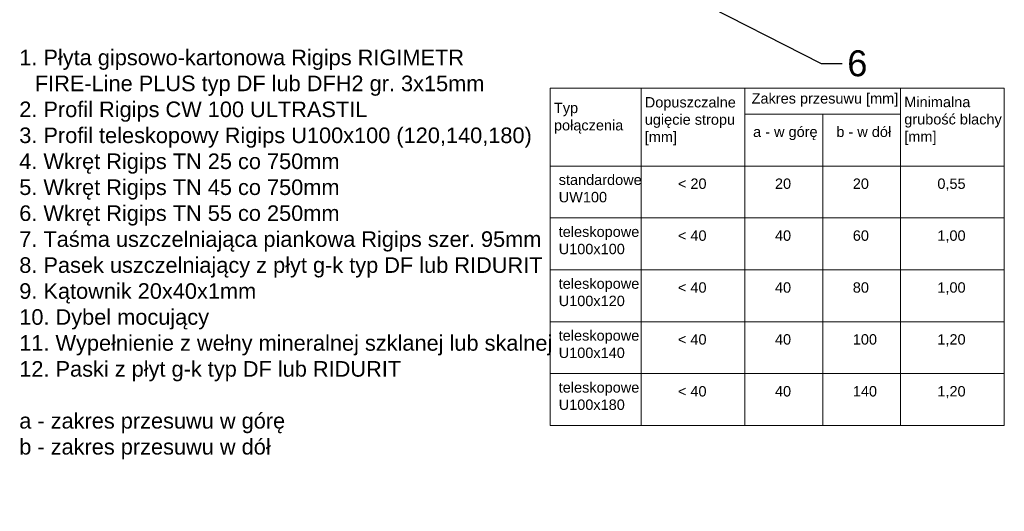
# Model space of a CAD drawing. Header units: millimetres. Extents: x 3099 to 4102, y 555 to 1073.
# Tile 5 of 8: x 3722 to 4102, y 565 to 755. Entities that reach past the tile are written whole.
import ezdxf
from ezdxf import colors
from ezdxf.entities.mleader import LeaderData, LeaderLine
from ezdxf.math import Vec2, Vec3

# ---------------------------------------------------------------- set-up
doc = ezdxf.new("R2010")
doc.units = ezdxf.units.MM
doc.layers.add('OPISY', color=7, linetype='Continuous', lineweight=9)
doc.styles.get("Standard").update_dxf_attribs({"font": 'arial.ttf'})

# ---------------------------------------------------------------- blocks, each defined once
blk = doc.blocks.new('_Dot')
at = {"color": 0, "linetype": 'ByBlock', "lineweight": -2}
blk.add_line((-0.5, 0), (-1, 0), dxfattribs=at)
at = {"color": 0, "linetype": 'ByBlock', "const_width": 0.5}
blk.add_lwpolyline([(-0.25, 0, 1), (0.25, 0, 1)], format="xyb", close=True, dxfattribs=at)

msp = doc.modelspace()

# ---------------------------------------------------------------- linework, layer by layer
at = {"layer": 'OPISY'}
for p, q in [((3926.665, 728.411), (3926.665, 598.411)), ((3926.665, 728.411), (4101.665, 728.411)), ((3961.665, 728.411), (3961.665, 598.411)), ((4001.665, 728.411), (4001.665, 598.411)), ((4061.665, 728.411), (4061.665, 598.411)), ((4101.665, 728.411), (4101.665, 598.411)), ((4001.665, 718.411), (4061.665, 718.411)), ((4031.665, 718.411), (4031.665, 598.411)), ((3926.665, 698.411), (4101.665, 698.411)), ((3926.665, 678.411), (4101.665, 678.411)), ((3926.665, 658.411), (4101.665, 658.411)), ((3926.665, 638.411), (4101.665, 638.411)), ((3926.665, 618.411), (4101.665, 618.411)), ((3926.665, 598.411), (4101.665, 598.411))]:
    msp.add_line(p, q, dxfattribs=at)

# ---------------------------------------------------------------- texts
at = {"layer": 'OPISY', "char_height": 6, "attachment_point": 1}
for s, insert, width in [('\\pi-6,l6;1. Płyta gipsowo-kartonowa Rigips RIGIMETR FIRE-Line PLUS typ DF lub DFH2 gr. 3x15mm \\P\\pi0,l0;2. Profil Rigips CW 100 ULTRASTIL\\P3. Profil teleskopowy Rigips U100x100 (120,140,180)\\P4. Wkręt Rigips TN 25 co 750mm\\P5. Wkręt Rigips TN 45 co 750mm\\P6. Wkręt Rigips TN 55 co 250mm\\P7. Taśma uszczelniająca piankowa Rigips szer. 95mm\\P8. Pasek uszczelniający z płyt g-k typ DF lub RIDURIT\\P9. Kątownik 20x40x1mm\\P10. Dybel mocujący\\P11. Wypełnienie z wełny mineralnej szklanej lub skalnej\\P12. Paski z płyt g-k typ DF lub RIDURIT\\P\\Pa - zakres przesuwu w górę\\Pb - zakres przesuwu w dół', (3722.023, 743.275), 207.96631), ('{\\H0.66667x;Dopuszczalne ugięcie stropu [mm]} ', (3963.103, 724.998), 38.56187), ('\\pi-6,l6;{\\H0.66667x;Zakres przesuwu [mm]}', (4004.286, 726.497), 78.56187), ('\\pt0;{\\H0.66667x;Minimalna grubość blachy} {\\H0.66667x;[mm]}', (4063.103, 725.117), 38.56187), ('{\\H0.66667x;Typ połączenia} ', (3928.103, 722.821), 28.51275), ('\\pi-6,l6;{\\H0.66667x;a - w górę} ', (4004.849, 713.621), 78.56187), ('\\pi-6,l6;{\\H0.66667x;b - w dół} ', (4036.932, 713.621), 78.56187), ('{\\H0.66667x;standardowe UW100} ', (3929.93, 695.117), 38.56187), ('\\pi-6,l6;{\\H0.66667x;< 20} ', (3975.872, 693.621), 23.38705), ('\\pi-6,l6;{\\H0.66667x;20} ', (4013.278, 693.621), 23.38705), ('\\pi-6,l6;{\\H0.66667x;20} ', (4043.278, 693.621), 23.38705), ('\\pi-6,l6;{\\H0.66667x;0,55} ', (4075.872, 693.621), 23.38705), ('{\\H0.66667x;teleskopowe U100x100} ', (3929.93, 675.117), 38.56187), ('\\pi-6,l6;{\\H0.66667x;< 40} ', (3975.872, 673.621), 23.38705), ('\\pi-6,l6;{\\H0.66667x;40} ', (4013.278, 673.621), 23.38705), ('\\pi-6,l6;{\\H0.66667x;60} ', (4043.278, 673.621), 23.38705), ('\\pi-6,l6;{\\H0.66667x;1,00} ', (4075.872, 673.621), 23.38705), ('{\\H0.66667x;teleskopowe U100x120} ', (3929.93, 655.117), 38.56187), ('\\pi-6,l6;{\\H0.66667x;< 40} ', (3975.872, 653.621), 23.38705), ('\\pi-6,l6;{\\H0.66667x;40} ', (4013.278, 653.621), 23.38705), ('\\pi-6,l6;{\\H0.66667x;80} ', (4043.278, 653.621), 23.38705), ('\\pi-6,l6;{\\H0.66667x;1,00} ', (4075.872, 653.621), 23.38705), ('{\\H0.66667x;teleskopowe U100x140} ', (3929.93, 635.117), 38.56187), ('\\pi-6,l6;{\\H0.66667x;< 40} ', (3975.872, 633.621), 23.38705), ('\\pi-6,l6;{\\H0.66667x;40} ', (4013.278, 633.621), 23.38705), ('\\pi-6,l6;{\\H0.66667x;100} ', (4043.278, 633.621), 23.38705), ('\\pi-6,l6;{\\H0.66667x;1,20} ', (4075.872, 633.621), 23.38705), ('{\\H0.66667x;teleskopowe U100x180} ', (3929.93, 615.117), 38.56187), ('\\pi-6,l6;{\\H0.66667x;< 40} ', (3975.872, 613.621), 23.38705), ('\\pi-6,l6;{\\H0.66667x;40} ', (4013.278, 613.621), 23.38705), ('\\pi-6,l6;{\\H0.66667x;140} ', (4043.278, 613.621), 23.38705), ('\\pi-6,l6;{\\H0.66667x;1,20} ', (4075.872, 613.621), 23.38705)]:
    msp.add_mtext(s, dxfattribs=dict(at, insert=insert, width=width))

# ---------------------------------------------------------------- leaders
at = {"layer": 'OPISY'}
ml = msp.add_multileader_mtext('Standard', dxfattribs=at)
ml.set_content('6', color=256)
ml.set_leader_properties()
ml.set_arrow_properties(name='DOT')
ml.build(insert=Vec2(0, 0))
ctx = ml.context
ctx.base_point, ctx.char_height, ctx.plane_origin = Vec3(4039.141, 737.938), 10, Vec3(3942.847, 809.768)
notes = []
notes.append((ctx, [(0, (1, 1, 0), (4031.141, 737.938), (1, 0), 8, [(0, [(3963.568, 772.341)], 0, [])])]))
ctx.mtext.insert, ctx.mtext.flow_direction = Vec3(4041.141, 743.023), 5
for ctx, leaders in notes:
    for number, flags, end, landing, length, lines in leaders:
        leader = LeaderData()
        leader.index, (leader.has_last_leader_line, leader.has_dogleg_vector, leader.attachment_direction) = number, flags
        leader.last_leader_point, leader.dogleg_vector, leader.dogleg_length = Vec3(end), Vec3(landing), length
        for number, points, colour, breaks in lines:
            line = LeaderLine()
            line.index, line.vertices, line.color, line.breaks = number, Vec3.list(points), colors.encode_raw_color(colour), breaks
            leader.lines.append(line)
        ctx.leaders.append(leader)

doc.saveas('drawing.dxf')
